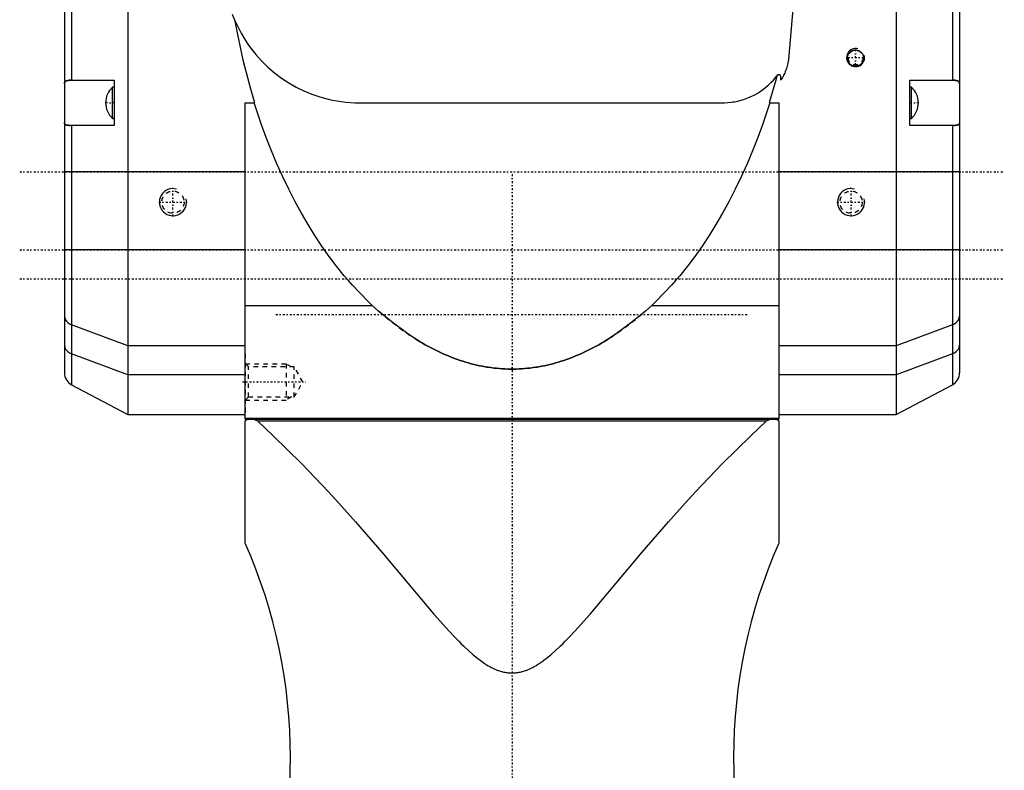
# Model space of a CAD drawing. Extents: x -109 to 109, y -1 to 887.
# Tile 6 of 15: x -109 to 109, y 452 to 618. Entities that reach past the tile are written whole.
import ezdxf

# ---------------------------------------------------------------- set-up
doc = ezdxf.new("R2010")
doc.units = 0
doc.linetypes.add('CENTER', pattern=[1.5, 0.45, -0.5, 0.05, -0.5])
doc.linetypes.add('DASHED', pattern=[2, 1, -1])
for name, color, linetype in [('AM_0', 7, 'CONTINUOUS'), ('AM_10', 7, 'CONTINUOUS'), ('AM_3', 7, 'DASHED'), ('AM_7', 7, 'CENTER')]:
    doc.layers.add(name, color=color, linetype=linetype)

msp = doc.modelspace()

# ---------------------------------------------------------------- linework, layer by layer
at = {"layer": 'AM_0', "color": 7, "linetype": 'CONTINUOUS'}
for p, q in [((-85, 769), (-85, 531)), ((85, 769), (85, 531)), ((-99, 750), (-99, 540.25)), ((99, 750), (99, 540.25)), ((-97.41, 715), (-97.41, 605)), ((97.41, 715), (97.41, 605)), ((66, 664.88), (61.16, 609.59)), ((58.6, 606), (58.59, 605.99)), ((59.5, 605), (59.5, 605.7)), ((-97.41, 605), (-88, 605)), ((-88, 603.45), (-88.34, 603.45)), ((-88.34, 596.55), (-88.34, 603.45)), ((-88, 605), (-88, 595)), ((88, 605), (97.41, 605)), ((88, 595), (88, 605)), ((88.34, 603.45), (88, 603.45)), ((88.34, 596.55), (88.34, 603.45)), ((-59, 530), (-59, 600)), ((-59, 600), (-56.92, 600)), ((-33.72, 600), (46.6, 600)), ((56.92, 600), (59, 600)), ((59, 600), (59, 530)), ((-88, 595), (-97.82, 595)), ((-97.41, 595), (-97.41, 537.6)), ((-88.34, 596.55), (-88, 596.55)), ((88, 596.55), (88.34, 596.55)), ((97.82, 595), (88, 595)), ((97.41, 595), (97.41, 537.6)), ((-59, 584.68), (-99, 584.68)), ((99, 584.68), (59, 584.68)), ((-59, 567.43), (-99, 567.43)), ((99, 567.43), (59, 567.43)), ((-59, 555.17), (-30.91, 555.17)), ((30.91, 555.17), (59, 555.17)), ((-85, 546.21), (-97.41, 550.88)), ((97.41, 550.88), (85, 546.21)), ((-59, 546.21), (-85, 546.21)), ((85, 546.21), (59, 546.21)), ((-85, 539.79), (-97.41, 544.45)), ((97.41, 544.45), (85, 539.79)), ((-59, 539.79), (-85, 539.79)), ((85, 539.79), (59, 539.79)), ((-97.41, 537.6), (-85, 531)), ((85, 531), (97.41, 537.6)), ((-85, 531), (-59, 531)), ((59, 530.16), (-59, 530.16)), ((-58.5, 530), (-59, 529.5)), ((-59, 530), (59, 530)), ((-59, 502.51), (-59, 529.5)), ((-56.24, 529.5), (-57.24, 530)), ((56.24, 529.5), (-56.24, 529.5)), ((57.24, 530), (56.24, 529.5)), ((59, 529.5), (58.5, 530)), ((59, 531), (85, 531)), ((59, 529.5), (59, 502.51))]:
    msp.add_line(p, q, dxfattribs=at)
for points in [[(-99, 552.75), (-98.95, 552.37), (-98.81, 552), (-98.57, 551.66), (-98.25, 551.35), (-97.86, 551.09), (-97.41, 550.88)], [(97.41, 550.88), (97.86, 551.09), (98.25, 551.35), (98.57, 551.66), (98.81, 552), (98.95, 552.37), (99, 552.75)], [(-99, 546.33), (-98.95, 545.94), (-98.81, 545.58), (-98.57, 545.23), (-98.25, 544.92), (-97.86, 544.66), (-97.41, 544.45)], [(97.41, 544.45), (97.86, 544.66), (98.25, 544.92), (98.57, 545.23), (98.81, 545.58), (98.95, 545.94), (99, 546.33)]]:
    msp.add_lwpolyline(points, dxfattribs=at)
for points in [[(-61.23, 618.04, 0), (-61.34, 618.29, 0), (-61.54, 618.79, 0), (-61.74, 619.29, 0), (-61.83, 619.54, 0)], [(-56.92, 600, 0), (-57.8, 603.03, 0), (-59.36, 609.11, 0), (-60.67, 615.11, 0), (-61.23, 618.04, 0)], [(-61.23, 618.04, 0), (-60.82, 617.15, 0), (-59.94, 615.42, 0), (-58.95, 613.77, 0), (-58.41, 612.97, 0), (-57.86, 612.19, 0), (-56.67, 610.68, 0), (-55.38, 609.25, 0), (-54, 607.9, 0), (-52.54, 606.64, 0), (-51.01, 605.48, 0), (-50.21, 604.94, 0), (-49.4, 604.43, 0), (-47.74, 603.48, 0), (-46.03, 602.64, 0), (-44.28, 601.92, 0), (-42.51, 601.32, 0), (-40.66, 600.81, 0), (-39.7, 600.6, 0), (-38.73, 600.42, 0), (-36.76, 600.15, 0), (-34.74, 600.02, 0), (-33.72, 600, 0)], [(76, 608.09, 0), (75.95, 608.09, 0), (75.85, 608.09, 0), (75.74, 608.11, 0), (75.69, 608.11, 0), (75.64, 608.12, 0), (75.54, 608.15, 0), (75.44, 608.18, 0), (75.34, 608.21, 0), (75.24, 608.26, 0), (75.15, 608.3, 0), (75.1, 608.33, 0), (75.05, 608.36, 0), (74.97, 608.41, 0), (74.88, 608.48, 0), (74.8, 608.54, 0), (74.73, 608.61, 0), (74.66, 608.69, 0), (74.63, 608.73, 0), (74.59, 608.77, 0), (74.53, 608.85, 0), (74.47, 608.93, 0), (74.45, 608.98, 0), (74.42, 609.03, 0), (74.37, 609.12, 0), (74.33, 609.22, 0), (74.31, 609.27, 0), (74.29, 609.32, 0), (74.26, 609.42, 0), (74.24, 609.52, 0), (74.22, 609.63, 0), (74.21, 609.73, 0), (74.2, 609.83, 0), (74.2, 609.88, 0), (74.2, 609.94, 0), (74.21, 610.04, 0), (74.22, 610.14, 0), (74.24, 610.24, 0), (74.26, 610.34, 0), (74.29, 610.44, 0), (74.31, 610.49, 0), (74.33, 610.54, 0), (74.37, 610.64, 0), (74.42, 610.74, 0), (74.47, 610.83, 0), (74.53, 610.92, 0), (74.59, 611, 0), (74.62, 611.04, 0), (74.66, 611.08, 0), (74.73, 611.16, 0), (74.8, 611.23, 0), (74.88, 611.29, 0), (74.96, 611.35, 0), (75.05, 611.41, 0), (75.09, 611.44, 0), (75.14, 611.47, 0), (75.24, 611.51, 0), (75.33, 611.56, 0), (75.43, 611.59, 0), (75.54, 611.62, 0), (75.64, 611.65, 0), (75.69, 611.66, 0), (75.74, 611.67, 0), (75.85, 611.68, 0), (75.95, 611.68, 0), (76, 611.68, 0), (76.05, 611.68, 0), (76.15, 611.68, 0), (76.26, 611.67, 0), (76.31, 611.66, 0), (76.36, 611.65, 0), (76.46, 611.62, 0), (76.57, 611.59, 0), (76.67, 611.56, 0), (76.76, 611.51, 0), (76.86, 611.47, 0), (76.91, 611.44, 0), (76.95, 611.41, 0), (77.04, 611.35, 0), (77.12, 611.29, 0), (77.2, 611.23, 0), (77.27, 611.16, 0), (77.34, 611.08, 0), (77.38, 611.04, 0), (77.41, 611, 0), (77.47, 610.92, 0), (77.53, 610.83, 0), (77.58, 610.74, 0), (77.63, 610.64, 0), (77.67, 610.54, 0), (77.69, 610.49, 0), (77.71, 610.44, 0), (77.74, 610.34, 0), (77.76, 610.24, 0), (77.78, 610.14, 0), (77.79, 610.04, 0), (77.8, 609.94, 0), (77.8, 609.88, 0), (77.8, 609.83, 0), (77.79, 609.73, 0), (77.78, 609.63, 0), (77.76, 609.52, 0), (77.74, 609.42, 0), (77.71, 609.32, 0), (77.69, 609.27, 0), (77.67, 609.22, 0), (77.63, 609.12, 0), (77.58, 609.03, 0), (77.55, 608.98, 0), (77.53, 608.93, 0), (77.47, 608.85, 0), (77.41, 608.77, 0), (77.37, 608.73, 0), (77.34, 608.69, 0), (77.27, 608.61, 0), (77.2, 608.54, 0), (77.12, 608.48, 0), (77.03, 608.41, 0), (76.95, 608.36, 0), (76.9, 608.33, 0), (76.85, 608.3, 0), (76.76, 608.26, 0), (76.66, 608.21, 0), (76.56, 608.18, 0), (76.46, 608.15, 0), (76.36, 608.12, 0), (76.31, 608.11, 0), (76.26, 608.11, 0), (76.15, 608.09, 0), (76.05, 608.09, 0), (76, 608.09, 0)], [(61.16, 609.59, 0), (61.14, 609.46, 0), (61.1, 609.19, 0), (61.05, 608.93, 0), (61.02, 608.79, 0), (60.99, 608.66, 0), (60.93, 608.39, 0), (60.86, 608.13, 0), (60.78, 607.87, 0), (60.7, 607.61, 0), (60.62, 607.35, 0), (60.57, 607.22, 0), (60.52, 607.09, 0), (60.42, 606.83, 0), (60.32, 606.58, 0), (60.21, 606.33, 0), (60.09, 606.08, 0), (59.97, 605.83, 0), (59.91, 605.71, 0), (59.84, 605.59, 0), (59.71, 605.35, 0), (59.57, 605.12, 0), (59.5, 605, 0)], [(46.6, 600, 0), (46.98, 600, 0), (47.74, 600.04, 0), (48.49, 600.12, 0), (48.87, 600.17, 0), (49.24, 600.23, 0), (49.99, 600.39, 0), (50.72, 600.58, 0), (51.45, 600.8, 0), (52.16, 601.07, 0), (52.86, 601.37, 0), (53.2, 601.53, 0), (53.54, 601.7, 0), (54.21, 602.07, 0), (54.86, 602.48, 0), (55.49, 602.92, 0), (56.1, 603.39, 0), (56.69, 603.9, 0), (56.98, 604.17, 0), (57.26, 604.45, 0), (57.81, 605.03, 0), (58.34, 605.66, 0), (58.59, 605.99, 0)], [(58.59, 605.99, 0), (58.33, 604.99, 0), (57.79, 602.99, 0), (57.21, 600.99, 0), (56.92, 600, 0)], [(59.5, 605.7, 0), (59.5, 605.71, 0), (59.5, 605.72, 0), (59.5, 605.73, 0), (59.5, 605.73, 0), (59.5, 605.74, 0), (59.5, 605.75, 0), (59.5, 605.76, 0), (59.49, 605.77, 0), (59.49, 605.78, 0), (59.49, 605.8, 0), (59.49, 605.8, 0), (59.49, 605.81, 0), (59.49, 605.82, 0), (59.48, 605.83, 0), (59.48, 605.84, 0), (59.48, 605.85, 0), (59.47, 605.86, 0), (59.47, 605.87, 0), (59.47, 605.88, 0), (59.46, 605.89, 0), (59.46, 605.9, 0), (59.46, 605.9, 0), (59.45, 605.91, 0), (59.45, 605.92, 0), (59.44, 605.93, 0), (59.44, 605.93, 0), (59.44, 605.94, 0), (59.43, 605.95, 0), (59.43, 605.96, 0), (59.42, 605.97, 0), (59.41, 605.98, 0), (59.41, 605.99, 0), (59.4, 605.99, 0), (59.4, 606, 0), (59.39, 606.01, 0), (59.39, 606.02, 0), (59.38, 606.03, 0), (59.37, 606.03, 0), (59.36, 606.04, 0), (59.36, 606.05, 0), (59.36, 606.05, 0), (59.35, 606.06, 0), (59.34, 606.07, 0), (59.33, 606.07, 0), (59.32, 606.08, 0), (59.32, 606.09, 0), (59.31, 606.09, 0), (59.31, 606.1, 0), (59.3, 606.1, 0), (59.29, 606.11, 0), (59.28, 606.12, 0), (59.27, 606.12, 0), (59.26, 606.13, 0), (59.25, 606.13, 0), (59.25, 606.13, 0), (59.24, 606.14, 0), (59.23, 606.15, 0), (59.22, 606.15, 0), (59.21, 606.16, 0), (59.2, 606.16, 0), (59.19, 606.16, 0), (59.18, 606.16, 0), (59.17, 606.17, 0), (59.16, 606.17, 0), (59.16, 606.17, 0), (59.15, 606.18, 0), (59.14, 606.18, 0), (59.13, 606.18, 0), (59.12, 606.18, 0), (59.12, 606.19, 0), (59.11, 606.19, 0), (59.09, 606.19, 0), (59.08, 606.19, 0), (59.07, 606.19, 0), (59.06, 606.2, 0), (59.05, 606.2, 0), (59.05, 606.2, 0), (59.04, 606.2, 0), (59.03, 606.2, 0), (59.01, 606.2, 0), (59, 606.2, 0), (58.99, 606.2, 0), (58.99, 606.2, 0), (58.98, 606.2, 0), (58.97, 606.2, 0), (58.96, 606.2, 0), (58.95, 606.2, 0), (58.94, 606.2, 0), (58.92, 606.19, 0), (58.92, 606.19, 0), (58.91, 606.19, 0), (58.9, 606.19, 0), (58.89, 606.19, 0), (58.88, 606.19, 0), (58.87, 606.18, 0), (58.86, 606.18, 0), (58.85, 606.18, 0), (58.85, 606.18, 0), (58.83, 606.17, 0), (58.82, 606.17, 0), (58.81, 606.16, 0), (58.8, 606.16, 0), (58.79, 606.15, 0), (58.78, 606.15, 0), (58.78, 606.15, 0), (58.77, 606.14, 0), (58.76, 606.14, 0), (58.75, 606.14, 0), (58.75, 606.13, 0), (58.74, 606.13, 0), (58.73, 606.12, 0), (58.72, 606.12, 0), (58.72, 606.11, 0), (58.71, 606.11, 0), (58.7, 606.1, 0), (58.69, 606.09, 0), (58.68, 606.09, 0), (58.67, 606.08, 0), (58.67, 606.07, 0), (58.66, 606.07, 0), (58.66, 606.06, 0), (58.65, 606.06, 0), (58.64, 606.05, 0), (58.63, 606.04, 0), (58.63, 606.03, 0), (58.62, 606.03, 0), (58.62, 606.02, 0), (58.61, 606.01, 0), (58.6, 606, 0), (58.6, 606, 0)], [(-99, 604.18, 0), (-99, 604.24, 0), (-98.99, 604.33, 0), (-98.97, 604.42, 0), (-98.96, 604.46, 0), (-98.94, 604.5, 0), (-98.9, 604.58, 0), (-98.86, 604.65, 0), (-98.82, 604.69, 0), (-98.81, 604.7, 0), (-98.8, 604.71, 0), (-98.79, 604.71, 0), (-98.79, 604.72, 0), (-98.78, 604.73, 0), (-98.77, 604.74, 0), (-98.72, 604.77, 0), (-98.64, 604.82, 0), (-98.6, 604.84, 0), (-98.55, 604.86, 0), (-98.45, 604.89, 0), (-98.34, 604.92, 0), (-98.22, 604.94, 0), (-98.09, 604.96, 0), (-97.95, 604.98, 0), (-97.88, 604.98, 0), (-97.8, 604.99, 0), (-97.65, 604.99, 0), (-97.49, 605, 0), (-97.41, 605, 0)], [(97.41, 605, 0), (97.49, 605, 0), (97.65, 604.99, 0), (97.8, 604.99, 0), (97.88, 604.98, 0), (97.95, 604.98, 0), (98.09, 604.96, 0), (98.22, 604.94, 0), (98.34, 604.92, 0), (98.45, 604.89, 0), (98.55, 604.86, 0), (98.6, 604.84, 0), (98.64, 604.81, 0), (98.73, 604.77, 0), (98.8, 604.71, 0), (98.86, 604.65, 0), (98.9, 604.58, 0), (98.94, 604.5, 0), (98.96, 604.46, 0), (98.97, 604.42, 0), (98.99, 604.33, 0), (99, 604.24, 0), (99, 604.18, 0)], [(-30.91, 555.17, 0), (-31.82, 556.03, 0), (-33.61, 557.84, 0), (-35.38, 559.73, 0), (-36.24, 560.72, 0), (-37.1, 561.73, 0), (-38.79, 563.82, 0), (-40.43, 566, 0), (-42.04, 568.27, 0), (-43.6, 570.63, 0), (-45.12, 573.07, 0), (-45.86, 574.32, 0), (-46.59, 575.6, 0), (-48.02, 578.2, 0), (-49.39, 580.88, 0), (-50.72, 583.64, 0), (-51.99, 586.47, 0), (-53.21, 589.36, 0), (-53.8, 590.84, 0), (-54.38, 592.33, 0), (-55.49, 595.35, 0), (-56.54, 598.44, 0), (-57.05, 600, 0)], [(57.05, 600, 0), (56.54, 598.44, 0), (55.49, 595.35, 0), (54.38, 592.33, 0), (53.8, 590.84, 0), (53.21, 589.36, 0), (51.99, 586.47, 0), (50.72, 583.64, 0), (49.39, 580.88, 0), (48.02, 578.2, 0), (46.59, 575.6, 0), (45.86, 574.32, 0), (45.12, 573.07, 0), (43.6, 570.63, 0), (42.04, 568.27, 0), (40.43, 566, 0), (38.79, 563.82, 0), (37.1, 561.73, 0), (36.24, 560.72, 0), (35.38, 559.73, 0), (33.61, 557.84, 0), (31.82, 556.03, 0), (30.91, 555.17, 0)], [(-97.82, 595, 0), (-97.88, 595, 0), (-98.01, 595, 0), (-98.12, 595.01, 0), (-98.18, 595.01, 0), (-98.23, 595.01, 0), (-98.33, 595.03, 0), (-98.43, 595.04, 0), (-98.52, 595.06, 0), (-98.6, 595.08, 0), (-98.68, 595.11, 0), (-98.71, 595.12, 0), (-98.74, 595.14, 0), (-98.8, 595.18, 0), (-98.85, 595.22, 0), (-98.89, 595.26, 0), (-98.93, 595.32, 0), (-98.96, 595.37, 0), (-98.97, 595.4, 0), (-98.98, 595.44, 0), (-98.99, 595.5, 0), (-99, 595.58, 0), (-99, 595.61, 0)], [(99, 595.61, 0), (99, 595.58, 0), (98.99, 595.5, 0), (98.98, 595.44, 0), (98.97, 595.41, 0), (98.96, 595.37, 0), (98.93, 595.32, 0), (98.9, 595.26, 0), (98.85, 595.22, 0), (98.8, 595.18, 0), (98.74, 595.14, 0), (98.71, 595.12, 0), (98.68, 595.11, 0), (98.6, 595.08, 0), (98.52, 595.06, 0), (98.43, 595.04, 0), (98.33, 595.03, 0), (98.23, 595.01, 0), (98.18, 595.01, 0), (98.12, 595.01, 0), (98.01, 595, 0), (97.88, 595, 0), (97.82, 595, 0)], [(30.91, 555.17, 0), (29.5, 553.9, 0), (26.53, 551.42, 0), (23.37, 549.08, 0), (21.73, 547.99, 0), (21.45, 547.81, 0), (20.9, 547.47, 0), (20.33, 547.12, 0), (20.05, 546.96, 0), (19.77, 546.79, 0), (19.2, 546.46, 0), (18.62, 546.14, 0), (18.05, 545.83, 0), (17.46, 545.53, 0), (16.88, 545.23, 0), (16.59, 545.09, 0), (16.29, 544.95, 0), (15.7, 544.67, 0), (15.1, 544.4, 0), (14.51, 544.14, 0), (13.91, 543.89, 0), (13.3, 543.65, 0), (13, 543.53, 0), (12.7, 543.42, 0), (12.09, 543.2, 0), (11.48, 542.99, 0), (10.87, 542.79, 0), (10.25, 542.6, 0), (9.63, 542.42, 0), (9.33, 542.33, 0), (9.02, 542.25, 0), (8.4, 542.09, 0), (7.78, 541.94, 0), (7.16, 541.81, 0), (6.53, 541.68, 0), (5.91, 541.57, 0), (5.6, 541.52, 0), (5.29, 541.47, 0), (4.66, 541.38, 0), (4.04, 541.3, 0), (3.42, 541.23, 0), (2.79, 541.17, 0), (2.17, 541.13, 0), (1.86, 541.11, 0), (1.55, 541.09, 0), (0.93, 541.07, 0), (0.31, 541.06, 0), (0, 541.06, 0), (-0.31, 541.06, 0), (-0.93, 541.07, 0), (-1.55, 541.09, 0), (-1.86, 541.11, 0), (-2.17, 541.13, 0), (-2.79, 541.17, 0), (-3.42, 541.23, 0), (-4.04, 541.3, 0), (-4.66, 541.38, 0), (-5.29, 541.47, 0), (-5.6, 541.52, 0), (-5.91, 541.57, 0), (-6.53, 541.68, 0), (-7.16, 541.81, 0), (-7.78, 541.94, 0), (-8.4, 542.09, 0), (-9.02, 542.25, 0), (-9.33, 542.33, 0), (-9.63, 542.42, 0), (-10.25, 542.6, 0), (-10.87, 542.79, 0), (-11.48, 542.99, 0), (-12.09, 543.2, 0), (-12.7, 543.42, 0), (-13, 543.53, 0), (-13.3, 543.65, 0), (-13.91, 543.89, 0), (-14.51, 544.14, 0), (-15.1, 544.4, 0), (-15.7, 544.67, 0), (-16.29, 544.95, 0), (-16.59, 545.09, 0), (-16.88, 545.23, 0), (-17.46, 545.53, 0), (-18.05, 545.83, 0), (-18.62, 546.14, 0), (-19.2, 546.46, 0), (-19.77, 546.79, 0), (-20.05, 546.96, 0), (-20.33, 547.12, 0), (-20.9, 547.47, 0), (-21.45, 547.81, 0), (-21.73, 547.99, 0), (-23.37, 549.08, 0), (-26.53, 551.42, 0), (-29.5, 553.9, 0), (-30.91, 555.17, 0)], [(-56.24, 529.5, 0), (-52.9, 526.4, 0), (-46.52, 520.13, 0), (-40.61, 513.93, 0), (-37.63, 510.66, 0), (-34.6, 507.24, 0), (-28.8, 500.51, 0), (-23.04, 493.65, 0), (-17.26, 486.83, 0), (-13.87, 483.03, 0), (-12.82, 481.91, 0), (-11.76, 480.82, 0), (-11.22, 480.29, 0), (-10.69, 479.76, 0), (-9.63, 478.77, 0), (-8.56, 477.83, 0), (-7.37, 476.87, 0), (-6.16, 476, 0), (-5.46, 475.55, 0), (-5.24, 475.42, 0), (-5.02, 475.3, 0), (-4.91, 475.23, 0), (-4.8, 475.17, 0), (-4.58, 475.05, 0), (-4.35, 474.94, 0), (-4.24, 474.89, 0), (-4.14, 474.83, 0), (-3.92, 474.73, 0), (-3.71, 474.64, 0), (-3.6, 474.59, 0), (-3.49, 474.54, 0), (-3.26, 474.45, 0), (-3.03, 474.37, 0), (-2.79, 474.29, 0), (-2.55, 474.21, 0), (-2.31, 474.14, 0), (-2.19, 474.11, 0), (-2.07, 474.07, 0), (-1.82, 474.02, 0), (-1.58, 473.97, 0), (-1.33, 473.92, 0), (-1.08, 473.89, 0), (-0.84, 473.86, 0), (-0.71, 473.85, 0), (-0.59, 473.84, 0), (-0.35, 473.82, 0), (-0.12, 473.81, 0), (0, 473.81, 0), (0.12, 473.81, 0), (0.35, 473.82, 0), (0.59, 473.84, 0), (0.71, 473.85, 0), (0.84, 473.86, 0), (1.08, 473.89, 0), (1.33, 473.92, 0), (1.58, 473.97, 0), (1.82, 474.02, 0), (2.07, 474.07, 0), (2.19, 474.11, 0), (2.31, 474.14, 0), (2.55, 474.21, 0), (2.79, 474.29, 0), (3.03, 474.37, 0), (3.26, 474.45, 0), (3.49, 474.54, 0), (3.6, 474.59, 0), (3.71, 474.64, 0), (3.92, 474.73, 0), (4.14, 474.83, 0), (4.24, 474.89, 0), (4.35, 474.94, 0), (4.58, 475.05, 0), (4.8, 475.17, 0), (4.91, 475.23, 0), (5.02, 475.3, 0), (5.24, 475.42, 0), (5.46, 475.55, 0), (5.67, 475.68, 0), (5.87, 475.81, 0), (6.06, 475.94, 0), (6.16, 476, 0), (6.26, 476.07, 0), (6.46, 476.21, 0), (6.66, 476.35, 0), (7.37, 476.87, 0), (8.56, 477.83, 0), (9.63, 478.77, 0), (10.69, 479.76, 0), (11.22, 480.29, 0), (11.76, 480.82, 0), (12.82, 481.91, 0), (13.87, 483.03, 0), (17.26, 486.83, 0), (23.04, 493.65, 0), (28.8, 500.51, 0), (34.6, 507.24, 0), (37.63, 510.66, 0), (40.61, 513.93, 0), (46.52, 520.13, 0), (52.9, 526.4, 0), (56.24, 529.5, 0)]]:
    msp.add_polyline3d(points, dxfattribs=at)
for centre, radius, start, end in [((-85.3, 600), 4.6, 131.3662, 179.9713), ((85.3, 600), 4.6, 0.0287, 48.6338), ((-85.3, 600), 4.6, 180.0287, 228.6338), ((85.3, 600), 4.6, 311.3662, 359.9713), ((-96, 540.25), 3, 180, 242), ((96, 540.25), 3, 298, 0), ((-166.36, 455.11), 117.36, 336.1762, 23.8238), ((166.36, 455.11), 117.36, 156.1762, 203.8238)]:
    msp.add_arc(centre, radius, start, end, dxfattribs=at)
at = {"layer": 'AM_10', "color": 7, "linetype": 'CONTINUOUS'}
for centre, radius in [((76, 610), 2), ((-75, 578), 3), ((75, 578), 3)]:
    msp.add_arc(centre, radius, 75, 15, dxfattribs=at)
at = {"layer": 'AM_3', "color": 6, "linetype": 'DASHED'}
for p, q in [((-88, 603.43), (-88.34, 603.43)), ((-88.34, 596.57), (-88, 596.57)), ((-58.98, 544.96), (-59, 544.96)), ((-58.98, 531.46), (-58.98, 544.96)), ((-58.3, 541.53), (-58.98, 542.21)), ((-58.98, 542.21), (-49.98, 542.21)), ((-48.18, 541.53), (-58.3, 541.53)), ((-58.3, 534.89), (-58.3, 541.53)), ((-48.81, 541.53), (-49.98, 542.21)), ((-49.98, 542.21), (-49.98, 534.21)), ((-46.26, 538.21), (-48.18, 541.53)), ((-48.18, 534.89), (-48.18, 541.53)), ((-48.18, 534.89), (-46.26, 538.21)), ((-58.98, 534.21), (-58.3, 534.89)), ((-58.98, 534.21), (-49.98, 534.21)), ((-58.3, 534.89), (-48.18, 534.89)), ((-48.81, 534.89), (-49.98, 534.21)), ((-59, 531.46), (-58.98, 531.46))]:
    msp.add_line(p, q, dxfattribs=at)
for points in [[(97.41, 550.88), (97.86, 551.09), (98.25, 551.35), (98.57, 551.66), (98.81, 552), (98.95, 552.37), (99, 552.75)], [(97.41, 544.45), (97.86, 544.66), (98.25, 544.92), (98.57, 545.23), (98.81, 545.58), (98.95, 545.94), (99, 546.33)]]:
    msp.add_lwpolyline(points, dxfattribs=at)
for points in [[(-97.41, 605, 0), (-97.49, 605, 0), (-97.65, 604.99, 0), (-97.8, 604.99, 0), (-97.88, 604.98, 0), (-97.95, 604.98, 0), (-98.09, 604.96, 0), (-98.22, 604.94, 0), (-98.34, 604.92, 0), (-98.45, 604.89, 0), (-98.55, 604.86, 0), (-98.6, 604.84, 0), (-98.64, 604.81, 0), (-98.73, 604.77, 0), (-98.8, 604.71, 0), (-98.86, 604.65, 0), (-98.9, 604.58, 0), (-98.94, 604.5, 0), (-98.96, 604.46, 0), (-98.97, 604.42, 0), (-98.99, 604.33, 0), (-99, 604.24, 0), (-99, 604.18, 0)], [(99, 604.18, 0), (99, 604.24, 0), (98.99, 604.33, 0), (98.97, 604.42, 0), (98.96, 604.46, 0), (98.94, 604.5, 0), (98.9, 604.58, 0), (98.86, 604.65, 0), (98.82, 604.69, 0), (98.81, 604.7, 0), (98.8, 604.71, 0), (98.79, 604.71, 0), (98.79, 604.72, 0), (98.78, 604.73, 0), (98.77, 604.74, 0), (98.72, 604.77, 0), (98.64, 604.82, 0), (98.6, 604.84, 0), (98.55, 604.86, 0), (98.45, 604.89, 0), (98.34, 604.92, 0), (98.22, 604.94, 0), (98.09, 604.96, 0), (97.95, 604.98, 0), (97.88, 604.98, 0), (97.8, 604.99, 0), (97.65, 604.99, 0), (97.49, 605, 0), (97.41, 605, 0)], [(-99, 595.61, 0), (-99, 595.58, 0), (-98.99, 595.5, 0), (-98.98, 595.44, 0), (-98.97, 595.41, 0), (-98.96, 595.37, 0), (-98.93, 595.32, 0), (-98.9, 595.26, 0), (-98.85, 595.22, 0), (-98.8, 595.18, 0), (-98.74, 595.14, 0), (-98.71, 595.12, 0), (-98.68, 595.11, 0), (-98.6, 595.08, 0), (-98.52, 595.06, 0), (-98.43, 595.04, 0), (-98.33, 595.03, 0), (-98.23, 595.01, 0), (-98.18, 595.01, 0), (-98.12, 595.01, 0), (-98.01, 595, 0), (-97.88, 595, 0), (-97.82, 595, 0)], [(97.82, 595, 0), (97.88, 595, 0), (98.01, 595, 0), (98.12, 595.01, 0), (98.18, 595.01, 0), (98.23, 595.01, 0), (98.33, 595.03, 0), (98.43, 595.04, 0), (98.52, 595.06, 0), (98.6, 595.08, 0), (98.68, 595.11, 0), (98.71, 595.12, 0), (98.74, 595.14, 0), (98.8, 595.18, 0), (98.85, 595.22, 0), (98.89, 595.26, 0), (98.93, 595.32, 0), (98.96, 595.37, 0), (98.97, 595.4, 0), (98.98, 595.44, 0), (98.99, 595.5, 0), (99, 595.58, 0), (99, 595.61, 0)], [(-30.91, 555.17, 0), (-29.5, 553.9, 0), (-26.53, 551.42, 0), (-23.37, 549.08, 0), (-21.73, 547.99, 0), (-21.45, 547.81, 0), (-20.9, 547.47, 0), (-20.33, 547.12, 0), (-20.05, 546.96, 0), (-19.77, 546.79, 0), (-19.2, 546.46, 0), (-18.62, 546.14, 0), (-18.05, 545.83, 0), (-17.46, 545.53, 0), (-16.88, 545.23, 0), (-16.59, 545.09, 0), (-16.29, 544.95, 0), (-15.7, 544.67, 0), (-15.1, 544.4, 0), (-14.51, 544.14, 0), (-13.91, 543.89, 0), (-13.3, 543.65, 0), (-13, 543.53, 0), (-12.7, 543.42, 0), (-12.09, 543.2, 0), (-11.48, 542.99, 0), (-10.87, 542.79, 0), (-10.25, 542.6, 0), (-9.63, 542.42, 0), (-9.33, 542.33, 0), (-9.02, 542.25, 0), (-8.4, 542.09, 0), (-7.78, 541.94, 0), (-7.16, 541.81, 0), (-6.53, 541.68, 0), (-5.91, 541.57, 0), (-5.6, 541.52, 0), (-5.29, 541.47, 0), (-4.66, 541.38, 0), (-4.04, 541.3, 0), (-3.42, 541.23, 0), (-2.79, 541.17, 0), (-2.17, 541.13, 0), (-1.86, 541.11, 0), (-1.55, 541.09, 0), (-0.93, 541.07, 0), (-0.31, 541.06, 0), (0, 541.06, 0), (0.31, 541.06, 0), (0.93, 541.07, 0), (1.55, 541.09, 0), (1.86, 541.11, 0), (2.17, 541.13, 0), (2.79, 541.17, 0), (3.42, 541.23, 0), (4.04, 541.3, 0), (4.66, 541.38, 0), (5.29, 541.47, 0), (5.6, 541.52, 0), (5.91, 541.57, 0), (6.53, 541.68, 0), (7.16, 541.81, 0), (7.78, 541.94, 0), (8.4, 542.09, 0), (9.02, 542.25, 0), (9.33, 542.33, 0), (9.63, 542.42, 0), (10.25, 542.6, 0), (10.87, 542.79, 0), (11.48, 542.99, 0), (12.09, 543.2, 0), (12.7, 543.42, 0), (13, 543.53, 0), (13.3, 543.65, 0), (13.91, 543.89, 0), (14.51, 544.14, 0), (15.1, 544.4, 0), (15.7, 544.67, 0), (16.29, 544.95, 0), (16.59, 545.09, 0), (16.88, 545.23, 0), (17.46, 545.53, 0), (18.05, 545.83, 0), (18.62, 546.14, 0), (19.2, 546.46, 0), (19.77, 546.79, 0), (20.05, 546.96, 0), (20.33, 547.12, 0), (20.9, 547.47, 0), (21.45, 547.81, 0), (21.73, 547.99, 0), (23.37, 549.08, 0), (26.53, 551.42, 0), (29.5, 553.9, 0), (30.91, 555.17, 0)]]:
    msp.add_polyline3d(points, dxfattribs=at)
for centre, radius in [((76, 610), 1.62), ((-75, 578), 2.46), ((75, 578), 2.46)]:
    msp.add_circle(centre, radius, dxfattribs=at)
at = {"layer": 'AM_7', "color": 4, "linetype": 'CENTER'}
for p, q in [((74.3, 610), (77.7, 610)), ((76, 608.3), (76, 611.7)), ((-87.9, 600), (-90, 600)), ((90, 600), (87.9, 600)), ((-108.9, 584.68), (108.9, 584.68)), ((0, 584.21), (0, 326.01)), ((-75, 574.85), (-75, 581.15)), ((75, 574.85), (75, 581.15)), ((-78.15, 578), (-71.85, 578)), ((71.85, 578), (78.15, 578)), ((-108.9, 567.43), (108.9, 567.43)), ((-108.9, 561), (108.9, 561)), ((-52.25, 553.11), (52.25, 553.11)), ((-59.62, 538.21), (-45.63, 538.21))]:
    msp.add_line(p, q, dxfattribs=at)

doc.saveas('drawing.dxf')
